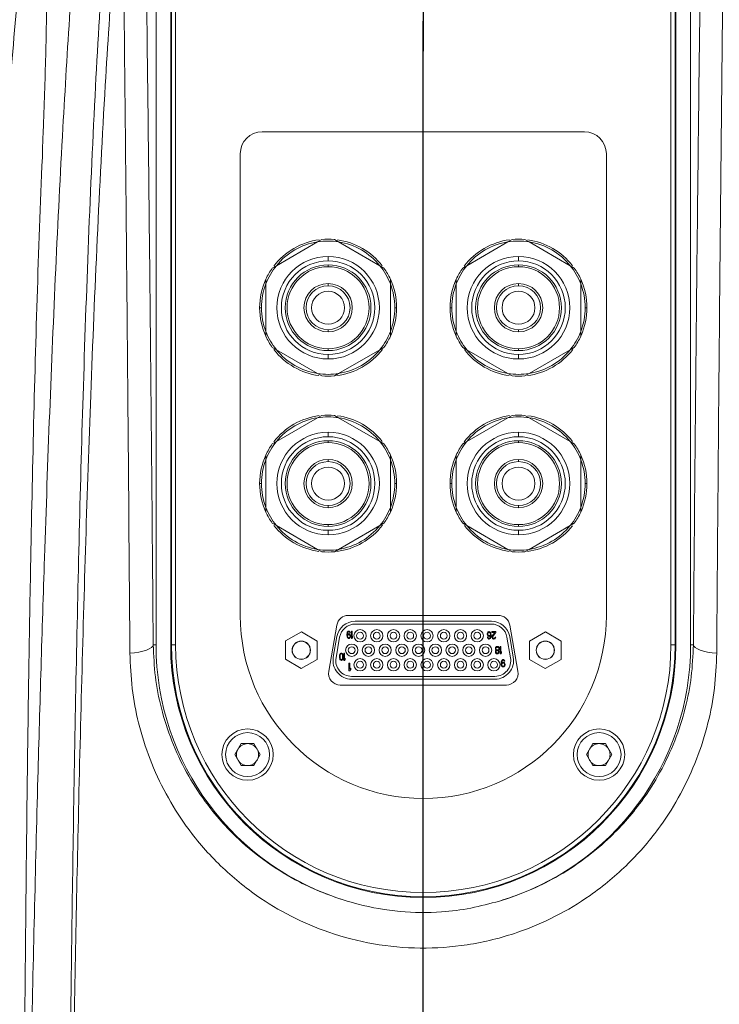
# Model space of a CAD drawing. Header units: millimetres. Extents: x 0 to 479, y 0 to 297.
# Tile 13 of 18: x 180 to 190, y 259 to 272. Entities that reach past the tile are written whole.
import ezdxf

# ---------------------------------------------------------------- set-up
doc = ezdxf.new("R2010")
doc.units = ezdxf.units.MM
doc.linetypes.add('CENTERX2', pattern=[20.32, 12.7, -2.54, 2.54, -2.54])
doc.layers.add('10', color=7, linetype='Continuous')
doc.styles.add('SLDTEXTSTYLE0', font='TXT', dxfattribs={"width": 0.7})
doc.dimstyles.new('SLDDIMSTYLE0', dxfattribs={"dimtxt": 3.5, "dimasz": 2.5, "dimexe": 0, "dimexo": 0.0625, "dimgap": 0.875, "dimtad": 0, "dimtih": 1, "dimtoh": 1, "dimdec": 4, "dimlfac": 10, "dimzin": 12, "dimdsep": 46, "dimtxsty": 'SLDTEXTSTYLE0', "dimsah": 1, "dimcen": 0.09, "dimazin": 3, "dimtfac": 1, "dimtofl": 0, "dimtmove": 0, "dimatfit": 3, "dimfxl": 0, "dimfrac": 2, "dimtolj": 1, "dimtzin": 12, "dimarcsym": 0})

# ---------------------------------------------------------------- blocks, each defined once
blk = doc.blocks.new('*D2')
at = {"layer": '10', "color": 7}
for start, end in [(15.8513, 90), (315, 2.889)]:
    blk.add_arc((185.854, 192.909), 19.795, start, end, dxfattribs=at)
for points in [[(185.854, 212.704), (188.33, 212.248), (188.368, 212.846)], [(199.851, 178.913), (201.729, 180.589), (201.279, 180.986)]]:
    blk.add_solid(points, dxfattribs=at)
at = {"layer": '10', "color": 7, "insert": (199.683, 198.419, 0.01), "char_height": 3.5, "attachment_point": 1, "style": 'SLDTEXTSTYLE0'}
blk.add_mtext('135°', dxfattribs=at)
blk = doc.blocks.new('*D3')
at = {"layer": '10', "color": 7}
for start, end in [(90, 154.9156), (168.4206, 225)]:
    blk.add_arc((185.854, 192.909), 19.751, start, end, dxfattribs=at)
for points in [[(185.854, 212.661), (183.34, 212.803), (183.378, 212.204)], [(171.888, 178.943), (170.46, 181.017), (170.01, 180.62)]]:
    blk.add_solid(points, dxfattribs=at)
at = {"layer": '10', "color": 7, "insert": (161.386, 201.386, 0.01), "char_height": 3.5, "attachment_point": 1, "style": 'SLDTEXTSTYLE0'}
blk.add_mtext('135°', dxfattribs=at)
blk = doc.blocks.new('*D4')
at = {"layer": '10', "color": 7}
for start, end in [(12.8172, 90), (315, 1.5297)]:
    blk.add_arc((185.854, 230.409), 22.593, start, end, dxfattribs=at)
for points in [[(185.854, 253.003), (188.334, 252.566), (188.367, 253.165)], [(201.83, 214.433), (203.721, 216.096), (203.274, 216.496)]]:
    blk.add_solid(points, dxfattribs=at)
at = {"layer": '10', "color": 7, "insert": (202.568, 235.524, 0.01), "char_height": 3.5, "attachment_point": 1, "style": 'SLDTEXTSTYLE0'}
blk.add_mtext('135°', dxfattribs=at)
blk = doc.blocks.new('*D5')
at = {"layer": '10', "color": 7}
for start, end in [(90, 153.2674), (167.195, 225)]:
    blk.add_arc((185.854, 230.409), 19.322, start, end, dxfattribs=at)
for points in [[(185.854, 249.731), (183.34, 249.87), (183.379, 249.271)], [(172.192, 216.747), (170.767, 218.823), (170.316, 218.427)]]:
    blk.add_solid(points, dxfattribs=at)
at = {"layer": '10', "color": 7, "insert": (161.949, 239.203, 0.01), "char_height": 3.5, "attachment_point": 1, "style": 'SLDTEXTSTYLE0'}
blk.add_mtext('135°', dxfattribs=at)
blk = doc.blocks.new('SW_CENTERMARKSYMBOL_0')
at = {"layer": '10', "color": 0}
blk.add_line((0, 0.5), (0, 79.013), dxfattribs=at)
blk = doc.blocks.new('SW_CENTERMARKSYMBOL_1')
at = {"layer": '10', "color": 0}
for p, q in [((0, 0.5), (0, 3.9)), ((0, 0), (0, 0.25)), ((-0.5, 0), (-3.9, 0)), ((0, 0), (-0.25, 0)), ((0, 0), (0, -0.25)), ((0, 0), (0.25, 0)), ((0.5, 0), (3.9, 0)), ((0, -0.5), (0, -3.9))]:
    blk.add_line(p, q, dxfattribs=at)

msp = doc.modelspace()

# ---------------------------------------------------------------- linework, layer by layer
at = {"color": 7, "linetype": 'Continuous', "lineweight": 0}
for p, q in [((182.204043, 263.409352), (182.204043, 275.409352)), ((182.404043, 275.409352), (182.404043, 263.409352)), ((182.414517, 275.409352), (182.414517, 263.409352)), ((182.472166, 275.409352), (182.472166, 263.409352)), ((189.23592, 263.409352), (189.23592, 275.409352)), ((189.293569, 275.409352), (189.293569, 263.409352)), ((189.304043, 263.409352), (189.304043, 275.409352)), ((189.504043, 275.409352), (189.504043, 263.409352)), ((188.054043, 270.409352), (183.654043, 270.409352)), ((183.354043, 270.109352), (183.354043, 263.809352)), ((188.354043, 263.809352), (188.354043, 270.109352)), ((184.410468, 268.907954), (184.466376, 268.940233)), ((184.64171, 268.940233), (184.697618, 268.907954)), ((187.010468, 268.907954), (187.066376, 268.940233)), ((187.24171, 268.940233), (187.297618, 268.907954)), ((183.847618, 268.582993), (184.410468, 268.907954)), ((184.697618, 268.907954), (185.260468, 268.582993)), ((186.447618, 268.582993), (187.010468, 268.907954)), ((187.297618, 268.907954), (187.860468, 268.582993)), ((184.554043, 268.648002), (184.554043, 268.709352)), ((187.154043, 268.648002), (187.154043, 268.709352)), ((183.79171, 268.550714), (183.847618, 268.582993)), ((184.554043, 268.569352), (184.554043, 268.594352)), ((185.260468, 268.582993), (185.316376, 268.550714)), ((186.39171, 268.550714), (186.447618, 268.582993)), ((187.154043, 268.569352), (187.154043, 268.594352)), ((187.860468, 268.582993), (187.916376, 268.550714)), ((183.704043, 268.334314), (183.704043, 268.398871)), ((185.404043, 268.398871), (185.404043, 268.334314)), ((186.304043, 268.334314), (186.304043, 268.398871)), ((188.004043, 268.398871), (188.004043, 268.334314)), ((183.704043, 267.68439), (183.704043, 268.334314)), ((185.404043, 268.334314), (185.404043, 267.68439)), ((186.304043, 267.68439), (186.304043, 268.334314)), ((188.004043, 268.334314), (188.004043, 267.68439)), ((183.644043, 268.009352), (183.619043, 268.009352)), ((185.464043, 268.009352), (185.489043, 268.009352)), ((186.244043, 268.009352), (186.219043, 268.009352)), ((188.064043, 268.009352), (188.089043, 268.009352)), ((183.704043, 267.619833), (183.704043, 267.68439)), ((185.404043, 267.68439), (185.404043, 267.619833)), ((186.304043, 267.619833), (186.304043, 267.68439)), ((188.004043, 267.68439), (188.004043, 267.619833)), ((183.847618, 267.435711), (183.79171, 267.46799)), ((185.316376, 267.46799), (185.260468, 267.435711)), ((186.447618, 267.435711), (186.39171, 267.46799)), ((187.916376, 267.46799), (187.860468, 267.435711)), ((184.410468, 267.11075), (183.847618, 267.435711)), ((184.554043, 267.449352), (184.554043, 267.424352)), ((184.554043, 267.370702), (184.554043, 267.309352)), ((185.260468, 267.435711), (184.697618, 267.11075)), ((187.010468, 267.11075), (186.447618, 267.435711)), ((187.154043, 267.449352), (187.154043, 267.424352)), ((187.154043, 267.370702), (187.154043, 267.309352)), ((187.860468, 267.435711), (187.297618, 267.11075)), ((184.466376, 267.078471), (184.410468, 267.11075)), ((184.697618, 267.11075), (184.64171, 267.078471)), ((187.066376, 267.078471), (187.010468, 267.11075)), ((187.297618, 267.11075), (187.24171, 267.078471)), ((184.410468, 266.507954), (184.466376, 266.540233)), ((184.64171, 266.540233), (184.697618, 266.507954)), ((187.010468, 266.507954), (187.066376, 266.540233)), ((187.24171, 266.540233), (187.297618, 266.507954)), ((183.847618, 266.182993), (184.410468, 266.507954)), ((184.697618, 266.507954), (185.260468, 266.182993)), ((186.447618, 266.182993), (187.010468, 266.507954)), ((187.297618, 266.507954), (187.860468, 266.182993)), ((184.554043, 266.248002), (184.554043, 266.309352)), ((187.154043, 266.248002), (187.154043, 266.309352)), ((183.79171, 266.150714), (183.847618, 266.182993)), ((184.554043, 266.169352), (184.554043, 266.194352)), ((185.260468, 266.182993), (185.316376, 266.150714)), ((186.39171, 266.150714), (186.447618, 266.182993)), ((187.154043, 266.169352), (187.154043, 266.194352)), ((187.860468, 266.182993), (187.916376, 266.150714)), ((183.704043, 265.934314), (183.704043, 265.998871)), ((185.404043, 265.998871), (185.404043, 265.934314)), ((186.304043, 265.934314), (186.304043, 265.998871)), ((188.004043, 265.998871), (188.004043, 265.934314)), ((183.704043, 265.28439), (183.704043, 265.934314)), ((185.404043, 265.934314), (185.404043, 265.28439)), ((186.304043, 265.28439), (186.304043, 265.934314)), ((188.004043, 265.934314), (188.004043, 265.28439)), ((183.644043, 265.609352), (183.619043, 265.609352)), ((185.464043, 265.609352), (185.489043, 265.609352)), ((186.244043, 265.609352), (186.219043, 265.609352)), ((188.064043, 265.609352), (188.089043, 265.609352)), ((183.704043, 265.219833), (183.704043, 265.28439)), ((185.404043, 265.28439), (185.404043, 265.219833)), ((186.304043, 265.219833), (186.304043, 265.28439)), ((188.004043, 265.28439), (188.004043, 265.219833)), ((183.847618, 265.035711), (183.79171, 265.06799)), ((184.410468, 264.71075), (183.847618, 265.035711)), ((184.554043, 265.049352), (184.554043, 265.024352)), ((185.260468, 265.035711), (184.697618, 264.71075)), ((185.316376, 265.06799), (185.260468, 265.035711)), ((186.447618, 265.035711), (186.39171, 265.06799)), ((187.010468, 264.71075), (186.447618, 265.035711)), ((187.154043, 265.049352), (187.154043, 265.024352)), ((187.860468, 265.035711), (187.297618, 264.71075)), ((187.916376, 265.06799), (187.860468, 265.035711)), ((184.554043, 264.970702), (184.554043, 264.909352)), ((187.154043, 264.970702), (187.154043, 264.909352)), ((184.466376, 264.678471), (184.410468, 264.71075)), ((184.697618, 264.71075), (184.64171, 264.678471)), ((187.066376, 264.678471), (187.010468, 264.71075)), ((187.297618, 264.71075), (187.24171, 264.678471)), ((184.83081, 263.809352), (186.877276, 263.809352)), ((184.924347, 263.729322), (186.783259, 263.729322)), ((184.924347, 263.691222), (186.783259, 263.691222)), ((184.189761, 263.584342), (183.972164, 263.46125)), ((184.40516, 263.457444), (184.189761, 263.584342)), ((184.562154, 263.047136), (184.67324, 263.677136)), ((184.811556, 263.552738), (184.812932, 263.56787)), ((184.811556, 263.537606), (184.811556, 263.552738)), ((184.812932, 263.56787), (184.815684, 263.578678)), ((184.815684, 263.578678), (184.819811, 263.587325)), ((184.819811, 263.565708), (184.818436, 263.552738)), ((184.818436, 263.548415), (184.826691, 263.557061)), ((184.818436, 263.552738), (184.818436, 263.548415)), ((184.819811, 263.587325), (184.826691, 263.59381)), ((184.821187, 263.572193), (184.819811, 263.565708)), ((184.823939, 263.578678), (184.821187, 263.572193)), ((184.828066, 263.583002), (184.823939, 263.578678)), ((184.826691, 263.59381), (184.83357, 263.595972)), ((184.826691, 263.557061), (184.83357, 263.559223)), ((184.832194, 263.585163), (184.828066, 263.583002)), ((184.840449, 263.585163), (184.832194, 263.585163)), ((184.83357, 263.595972), (184.839073, 263.595972)), ((184.83357, 263.559223), (184.840449, 263.559223)), ((184.839073, 263.595972), (184.845952, 263.59381)), ((184.844576, 263.583002), (184.840449, 263.585163)), ((184.840449, 263.559223), (184.847328, 263.557061)), ((184.848704, 263.578678), (184.844576, 263.583002)), ((184.845952, 263.59381), (184.852831, 263.587325)), ((184.847328, 263.557061), (184.854207, 263.550576)), ((184.851456, 263.572193), (184.848704, 263.578678)), ((184.858335, 263.572193), (184.851456, 263.572193)), ((184.852831, 263.587325), (184.856959, 263.578678)), ((184.856959, 263.578678), (184.858335, 263.572193)), ((184.872093, 263.494372), (184.872093, 263.595972)), ((184.872093, 263.595972), (184.880348, 263.595972)), ((184.880348, 263.595972), (184.880348, 263.511666)), ((186.72587, 263.56025), (186.728833, 263.571058)), ((186.72587, 263.549441), (186.72587, 263.56025)), ((186.728833, 263.571058), (186.733278, 263.579705)), ((186.733278, 263.579705), (186.740686, 263.58619)), ((186.733278, 263.558088), (186.73476, 263.564573)), ((186.733278, 263.551603), (186.733278, 263.558088)), ((186.73476, 263.564573), (186.737723, 263.571058)), ((186.737723, 263.571058), (186.742168, 263.575382)), ((186.740686, 263.58619), (186.748095, 263.588352)), ((186.742168, 263.575382), (186.746613, 263.577543)), ((186.746613, 263.577543), (186.756985, 263.577543)), ((186.748095, 263.588352), (186.755503, 263.588352)), ((186.755503, 263.588352), (186.762911, 263.58619)), ((186.756985, 263.577543), (186.76143, 263.575382)), ((186.76143, 263.575382), (186.765875, 263.571058)), ((186.762911, 263.58619), (186.77032, 263.579705)), ((186.765875, 263.571058), (186.768838, 263.564573)), ((186.768838, 263.564573), (186.77032, 263.558088)), ((186.77032, 263.579705), (186.774765, 263.571058)), ((186.77032, 263.558088), (186.77032, 263.551603)), ((186.774765, 263.571058), (186.777728, 263.56025)), ((186.777728, 263.56025), (186.77921, 263.545118)), ((186.791063, 263.577543), (186.791063, 263.588352)), ((186.791063, 263.588352), (186.844403, 263.588352)), ((186.83255, 263.577543), (186.791063, 263.577543)), ((186.795508, 263.529986), (186.83255, 263.577543)), ((186.844403, 263.577543), (186.802916, 263.523501)), ((186.844403, 263.588352), (186.844403, 263.577543)), ((187.034846, 263.677136), (187.145932, 263.047136)), ((187.520447, 263.584352), (187.303739, 263.459702)), ((187.736751, 263.459002), (187.520447, 263.584352)), ((183.972164, 263.46125), (183.969966, 263.21126)), ((184.402962, 263.207454), (184.40516, 263.457444)), ((184.624492, 263.237489), (184.674205, 263.519429)), ((184.662013, 263.230873), (184.711727, 263.512813)), ((184.812932, 263.522474), (184.811556, 263.537606)), ((184.815684, 263.511666), (184.812932, 263.522474)), ((184.819811, 263.503019), (184.815684, 263.511666)), ((184.819811, 263.528959), (184.821187, 263.535444)), ((184.819811, 263.524636), (184.819811, 263.528959)), ((184.821187, 263.518151), (184.819811, 263.524636)), ((184.826691, 263.496534), (184.819811, 263.503019)), ((184.821187, 263.535444), (184.823939, 263.541929)), ((184.823939, 263.511666), (184.821187, 263.518151)), ((184.823939, 263.541929), (184.828066, 263.546253)), ((184.828066, 263.507342), (184.823939, 263.511666)), ((184.83357, 263.494372), (184.826691, 263.496534)), ((184.828066, 263.546253), (184.832194, 263.548415)), ((184.832194, 263.50518), (184.828066, 263.507342)), ((184.832194, 263.548415), (184.841825, 263.548415)), ((184.841825, 263.50518), (184.832194, 263.50518)), ((184.840449, 263.494372), (184.83357, 263.494372)), ((184.847328, 263.496534), (184.840449, 263.494372)), ((184.841825, 263.548415), (184.845952, 263.546253)), ((184.845952, 263.507342), (184.841825, 263.50518)), ((184.845952, 263.546253), (184.85008, 263.541929)), ((184.85008, 263.511666), (184.845952, 263.507342)), ((184.854207, 263.503019), (184.847328, 263.496534)), ((184.85008, 263.541929), (184.852831, 263.535444)), ((184.852831, 263.518151), (184.85008, 263.511666)), ((184.852831, 263.535444), (184.854207, 263.528959)), ((184.854207, 263.524636), (184.852831, 263.518151)), ((184.854207, 263.550576), (184.858335, 263.541929)), ((184.854207, 263.528959), (184.854207, 263.524636)), ((184.858335, 263.511666), (184.854207, 263.503019)), ((184.858335, 263.541929), (184.861086, 263.531121)), ((184.861086, 263.522474), (184.858335, 263.511666)), ((184.861086, 263.531121), (184.861086, 263.522474)), ((184.880348, 263.494372), (184.872093, 263.494372)), ((184.880348, 263.511666), (184.888603, 263.526798)), ((184.888603, 263.509504), (184.880348, 263.494372)), ((184.888603, 263.526798), (184.888603, 263.509504)), ((186.728833, 263.538633), (186.72587, 263.549441)), ((186.733278, 263.532148), (186.728833, 263.538633)), ((186.730315, 263.504046), (186.728833, 263.510531)), ((186.728833, 263.510531), (186.736241, 263.510531)), ((186.73476, 263.495399), (186.730315, 263.504046)), ((186.73476, 263.545118), (186.733278, 263.551603)), ((186.740686, 263.525663), (186.733278, 263.532148)), ((186.737723, 263.540795), (186.73476, 263.545118)), ((186.742168, 263.488914), (186.73476, 263.495399)), ((186.736241, 263.510531), (186.739205, 263.504046)), ((186.742168, 263.536471), (186.737723, 263.540795)), ((186.739205, 263.504046), (186.74365, 263.499722)), ((186.748095, 263.523501), (186.740686, 263.525663)), ((186.746613, 263.534309), (186.742168, 263.536471)), ((186.749576, 263.486752), (186.742168, 263.488914)), ((186.74365, 263.499722), (186.748095, 263.49756)), ((186.756985, 263.534309), (186.746613, 263.534309)), ((186.755503, 263.523501), (186.748095, 263.523501)), ((186.748095, 263.49756), (186.756985, 263.49756)), ((186.755503, 263.486752), (186.749576, 263.486752)), ((186.762911, 263.525663), (186.755503, 263.523501)), ((186.762911, 263.488914), (186.755503, 263.486752)), ((186.76143, 263.536471), (186.756985, 263.534309)), ((186.756985, 263.49756), (186.76143, 263.499722)), ((186.765875, 263.540795), (186.76143, 263.536471)), ((186.76143, 263.499722), (186.765875, 263.504046)), ((186.771801, 263.534309), (186.762911, 263.525663)), ((186.77032, 263.495399), (186.762911, 263.488914)), ((186.768838, 263.545118), (186.765875, 263.540795)), ((186.765875, 263.504046), (186.768838, 263.510531)), ((186.77032, 263.551603), (186.768838, 263.545118)), ((186.768838, 263.510531), (186.77032, 263.517016)), ((186.77032, 263.517016), (186.771801, 263.529986)), ((186.774765, 263.504046), (186.77032, 263.495399)), ((186.771801, 263.529986), (186.771801, 263.534309)), ((186.777728, 263.514854), (186.774765, 263.504046)), ((186.77921, 263.529986), (186.777728, 263.514854)), ((186.77921, 263.545118), (186.77921, 263.529986)), ((186.791063, 263.514854), (186.792545, 263.523501)), ((186.791063, 263.510531), (186.791063, 263.514854)), ((186.792545, 263.501884), (186.791063, 263.510531)), ((186.792545, 263.523501), (186.795508, 263.529986)), ((186.798471, 263.493237), (186.792545, 263.501884)), ((186.804398, 263.488914), (186.798471, 263.493237)), ((186.802916, 263.523501), (186.799953, 263.514854)), ((186.799953, 263.514854), (186.799953, 263.510531)), ((186.799953, 263.510531), (186.802916, 263.504046)), ((186.802916, 263.504046), (186.807361, 263.499722)), ((186.813288, 263.486752), (186.804398, 263.488914)), ((186.807361, 263.499722), (186.81477, 263.49756)), ((186.819215, 263.486752), (186.813288, 263.486752)), ((186.81477, 263.49756), (186.820696, 263.49756)), ((186.829586, 263.488914), (186.819215, 263.486752)), ((186.820696, 263.49756), (186.828105, 263.499722)), ((186.828105, 263.499722), (186.83255, 263.504046)), ((186.835513, 263.493237), (186.829586, 263.488914)), ((186.83255, 263.504046), (186.835513, 263.510531)), ((186.835513, 263.510531), (186.842921, 263.510531)), ((186.84144, 263.501884), (186.835513, 263.493237)), ((186.842921, 263.510531), (186.84144, 263.501884)), ((186.995879, 263.512813), (187.045593, 263.230873)), ((187.033401, 263.519429), (187.083114, 263.237489)), ((187.303739, 263.459702), (187.303335, 263.209702)), ((187.736347, 263.209002), (187.736751, 263.459002)), ((182.165715, 263.409352), (182.204043, 263.409352)), ((182.414517, 263.409352), (182.404043, 263.409352)), ((182.472166, 263.409352), (182.414517, 263.409352)), ((184.71546, 263.28112), (184.719587, 263.287605)), ((184.719587, 263.287605), (184.726466, 263.29409)), ((184.726466, 263.29409), (184.734721, 263.296252)), ((184.727842, 263.283282), (184.734721, 263.285443)), ((184.734721, 263.296252), (184.742976, 263.29409)), ((184.734721, 263.285443), (184.741601, 263.283282)), ((184.742976, 263.29409), (184.749856, 263.287605)), ((184.749856, 263.287605), (184.753983, 263.28112)), ((184.770493, 263.194652), (184.770493, 263.296252)), ((184.770493, 263.296252), (184.778748, 263.296252)), ((184.778748, 263.296252), (184.778748, 263.211946)), ((186.83763, 263.359212), (186.840593, 263.37002)), ((186.83763, 263.352726), (186.83763, 263.359212)), ((186.840593, 263.341918), (186.83763, 263.352726)), ((186.839111, 263.315978), (186.842075, 263.324624)), ((186.839111, 263.309492), (186.839111, 263.315978)), ((186.842075, 263.298684), (186.839111, 263.309492)), ((186.840593, 263.37002), (186.845038, 263.376505)), ((186.84652, 263.335433), (186.840593, 263.341918)), ((186.842075, 263.324624), (186.84652, 263.331109)), ((186.84652, 263.292199), (186.842075, 263.298684)), ((186.845038, 263.376505), (186.852446, 263.38299)), ((186.845038, 263.359212), (186.849483, 263.367858)), ((186.845038, 263.352726), (186.845038, 263.359212)), ((186.849483, 263.34408), (186.845038, 263.352726)), ((186.849483, 263.333271), (186.84652, 263.335433)), ((186.84652, 263.331109), (186.849483, 263.333271)), ((186.84652, 263.313816), (186.849483, 263.320301)), ((186.84652, 263.309492), (186.84652, 263.313816)), ((186.849483, 263.303007), (186.84652, 263.309492)), ((186.853928, 263.285714), (186.84652, 263.292199)), ((186.849483, 263.367858), (186.85541, 263.372182)), ((186.85541, 263.339756), (186.849483, 263.34408)), ((186.849483, 263.320301), (186.85541, 263.326786)), ((186.85541, 263.296522), (186.849483, 263.303007)), ((186.852446, 263.38299), (186.859855, 263.385152)), ((186.861336, 263.283552), (186.853928, 263.285714)), ((186.85541, 263.372182), (186.861336, 263.374343)), ((186.861336, 263.337595), (186.85541, 263.339756)), ((186.85541, 263.326786), (186.861336, 263.328948)), ((186.861336, 263.29436), (186.85541, 263.296522)), ((186.859855, 263.385152), (186.868745, 263.385152)), ((186.861336, 263.374343), (186.867263, 263.374343)), ((186.867263, 263.337595), (186.861336, 263.337595)), ((186.861336, 263.328948), (186.867263, 263.328948)), ((186.867263, 263.29436), (186.861336, 263.29436)), ((186.867263, 263.374343), (186.87319, 263.372182)), ((186.87319, 263.339756), (186.867263, 263.337595)), ((186.867263, 263.328948), (186.87319, 263.326786)), ((186.87319, 263.296522), (186.867263, 263.29436)), ((186.874671, 263.285714), (186.867263, 263.283552)), ((186.868745, 263.385152), (186.876153, 263.38299)), ((186.87319, 263.372182), (186.879116, 263.367858)), ((186.879116, 263.34408), (186.87319, 263.339756)), ((186.87319, 263.326786), (186.879116, 263.320301)), ((186.879116, 263.303007), (186.87319, 263.296522)), ((186.88208, 263.292199), (186.874671, 263.285714)), ((186.876153, 263.38299), (186.883561, 263.376505)), ((186.879116, 263.367858), (186.883561, 263.359212)), ((186.883561, 263.352726), (186.879116, 263.34408)), ((186.88208, 263.335433), (186.879116, 263.333271)), ((186.879116, 263.333271), (186.88208, 263.331109)), ((186.879116, 263.320301), (186.88208, 263.313816)), ((186.88208, 263.309492), (186.879116, 263.303007)), ((186.888006, 263.341918), (186.88208, 263.335433)), ((186.88208, 263.331109), (186.886525, 263.324624)), ((186.88208, 263.313816), (186.88208, 263.309492)), ((186.886525, 263.298684), (186.88208, 263.292199)), ((186.883561, 263.376505), (186.888006, 263.37002)), ((186.883561, 263.359212), (186.883561, 263.352726)), ((186.886525, 263.324624), (186.889488, 263.315978)), ((186.889488, 263.309492), (186.886525, 263.298684)), ((186.888006, 263.37002), (186.89097, 263.359212)), ((186.89097, 263.352726), (186.888006, 263.341918)), ((186.889488, 263.315978), (186.889488, 263.309492)), ((186.89097, 263.359212), (186.89097, 263.352726)), ((186.902823, 263.283552), (186.902823, 263.385152)), ((186.902823, 263.385152), (186.911713, 263.385152)), ((186.911713, 263.385152), (186.911713, 263.300846)), ((186.911713, 263.300846), (186.920603, 263.315978)), ((186.920603, 263.298684), (186.911713, 263.283552)), ((186.920603, 263.315978), (186.920603, 263.298684)), ((189.23592, 263.409352), (189.293569, 263.409352)), ((189.293569, 263.409352), (189.304043, 263.409352)), ((189.542371, 263.409352), (189.504043, 263.409352)), ((183.969966, 263.21126), (184.185365, 263.084362)), ((184.185365, 263.084362), (184.402962, 263.207454)), ((184.709956, 263.25518), (184.711332, 263.265988)), ((184.709956, 263.235724), (184.709956, 263.25518)), ((184.711332, 263.224916), (184.709956, 263.235724)), ((184.711332, 263.265988), (184.712708, 263.272473)), ((184.712708, 263.218431), (184.711332, 263.224916)), ((184.712708, 263.272473), (184.71546, 263.28112)), ((184.71546, 263.209784), (184.712708, 263.218431)), ((184.719587, 263.203299), (184.71546, 263.209784)), ((184.716836, 263.253018), (184.718211, 263.265988)), ((184.716836, 263.237886), (184.716836, 263.253018)), ((184.718211, 263.224916), (184.716836, 263.237886)), ((184.718211, 263.265988), (184.723715, 263.278958)), ((184.723715, 263.211946), (184.718211, 263.224916)), ((184.726466, 263.196814), (184.719587, 263.203299)), ((184.723715, 263.278958), (184.727842, 263.283282)), ((184.727842, 263.207622), (184.723715, 263.211946)), ((184.734721, 263.194652), (184.726466, 263.196814)), ((184.734721, 263.20546), (184.727842, 263.207622)), ((184.741601, 263.207622), (184.734721, 263.20546)), ((184.742976, 263.196814), (184.734721, 263.194652)), ((184.741601, 263.283282), (184.745728, 263.278958)), ((184.745728, 263.211946), (184.741601, 263.207622)), ((184.749856, 263.203299), (184.742976, 263.196814)), ((184.745728, 263.278958), (184.751231, 263.265988)), ((184.751231, 263.224916), (184.745728, 263.211946)), ((184.753983, 263.209784), (184.749856, 263.203299)), ((184.751231, 263.265988), (184.752607, 263.253018)), ((184.752607, 263.237886), (184.751231, 263.224916)), ((184.752607, 263.253018), (184.752607, 263.237886)), ((184.753983, 263.28112), (184.756735, 263.272473)), ((184.756735, 263.218431), (184.753983, 263.209784)), ((184.756735, 263.272473), (184.758111, 263.265988)), ((184.758111, 263.224916), (184.756735, 263.218431)), ((184.758111, 263.265988), (184.759486, 263.25518)), ((184.759486, 263.235724), (184.758111, 263.224916)), ((184.759486, 263.25518), (184.759486, 263.235724)), ((184.778748, 263.194652), (184.770493, 263.194652)), ((184.778748, 263.211946), (184.787003, 263.227078)), ((184.787003, 263.209784), (184.778748, 263.194652)), ((184.787003, 263.227078), (184.787003, 263.209784)), ((184.837803, 263.054952), (184.837803, 263.156552)), ((184.837803, 263.156552), (184.850503, 263.156552)), ((184.850503, 263.156552), (184.850503, 263.072246)), ((186.867263, 263.283552), (186.861336, 263.283552)), ((186.911713, 263.283552), (186.902823, 263.283552)), ((186.918063, 263.164118), (186.919545, 263.17925)), ((186.918063, 263.148986), (186.918063, 263.164118)), ((186.919545, 263.17925), (186.922508, 263.190058)), ((186.922508, 263.190058), (186.926953, 263.198705)), ((186.926953, 263.177088), (186.925471, 263.164118)), ((186.925471, 263.159795), (186.934361, 263.168441)), ((186.925471, 263.164118), (186.925471, 263.159795)), ((186.926953, 263.198705), (186.934361, 263.20519)), ((186.928435, 263.183573), (186.926953, 263.177088)), ((186.931398, 263.190058), (186.928435, 263.183573)), ((186.928435, 263.146824), (186.931398, 263.153309)), ((186.935843, 263.194382), (186.931398, 263.190058)), ((186.931398, 263.153309), (186.935843, 263.157633)), ((186.934361, 263.20519), (186.94177, 263.207352)), ((186.934361, 263.168441), (186.94177, 263.170603)), ((186.940288, 263.196543), (186.935843, 263.194382)), ((186.935843, 263.157633), (186.940288, 263.159795)), ((186.949178, 263.196543), (186.940288, 263.196543)), ((186.940288, 263.159795), (186.95066, 263.159795)), ((186.94177, 263.207352), (186.947696, 263.207352)), ((186.94177, 263.170603), (186.949178, 263.170603)), ((186.947696, 263.207352), (186.955105, 263.20519)), ((186.953623, 263.194382), (186.949178, 263.196543)), ((186.949178, 263.170603), (186.956586, 263.168441)), ((186.95066, 263.159795), (186.955105, 263.157633)), ((186.958068, 263.190058), (186.953623, 263.194382)), ((186.955105, 263.20519), (186.962513, 263.198705)), ((186.955105, 263.157633), (186.95955, 263.153309)), ((186.956586, 263.168441), (186.963995, 263.161956)), ((186.961031, 263.183573), (186.958068, 263.190058)), ((186.95955, 263.153309), (186.962513, 263.146824)), ((186.96844, 263.183573), (186.961031, 263.183573)), ((186.962513, 263.198705), (186.966958, 263.190058)), ((186.963995, 263.161956), (186.96844, 263.153309)), ((186.966958, 263.190058), (186.96844, 263.183573)), ((186.96844, 263.153309), (186.971403, 263.142501)), ((187.303335, 263.209702), (187.519639, 263.084352)), ((187.519639, 263.084352), (187.736347, 263.209002)), ((184.850503, 263.054952), (184.837803, 263.054952)), ((184.850503, 263.072246), (184.863203, 263.087378)), ((184.863203, 263.070084), (184.850503, 263.054952)), ((184.863203, 263.087378), (184.863203, 263.070084)), ((186.919545, 263.133854), (186.918063, 263.148986)), ((186.922508, 263.123046), (186.919545, 263.133854)), ((186.926953, 263.114399), (186.922508, 263.123046)), ((186.926953, 263.140339), (186.928435, 263.146824)), ((186.926953, 263.136016), (186.926953, 263.140339)), ((186.928435, 263.129531), (186.926953, 263.136016)), ((186.934361, 263.107914), (186.926953, 263.114399)), ((186.931398, 263.123046), (186.928435, 263.129531)), ((186.935843, 263.118722), (186.931398, 263.123046)), ((186.94177, 263.105752), (186.934361, 263.107914)), ((186.940288, 263.11656), (186.935843, 263.118722)), ((186.95066, 263.11656), (186.940288, 263.11656)), ((186.949178, 263.105752), (186.94177, 263.105752)), ((186.956586, 263.107914), (186.949178, 263.105752)), ((186.955105, 263.118722), (186.95066, 263.11656)), ((186.95955, 263.123046), (186.955105, 263.118722)), ((186.963995, 263.114399), (186.956586, 263.107914)), ((186.962513, 263.129531), (186.95955, 263.123046)), ((186.962513, 263.146824), (186.963995, 263.140339)), ((186.963995, 263.136016), (186.962513, 263.129531)), ((186.963995, 263.140339), (186.963995, 263.136016)), ((186.96844, 263.123046), (186.963995, 263.114399)), ((186.971403, 263.133854), (186.96844, 263.123046)), ((186.971403, 263.142501), (186.971403, 263.133854)), ((186.832973, 262.977482), (184.874633, 262.977482)), ((186.832973, 262.939382), (184.874633, 262.939382)), ((186.988362, 262.859352), (184.719724, 262.859352)), ((183.280838, 261.909352), (183.36744, 262.059352)), ((183.36744, 262.059352), (183.540646, 262.059352)), ((183.540646, 262.059352), (183.627248, 261.909352)), ((188.080838, 261.909352), (188.16744, 262.059352)), ((188.16744, 262.059352), (188.340646, 262.059352)), ((188.340646, 262.059352), (188.427248, 261.909352)), ((183.36744, 261.759352), (183.280838, 261.909352)), ((183.627248, 261.909352), (183.540646, 261.759352)), ((188.16744, 261.759352), (188.080838, 261.909352)), ((188.427248, 261.909352), (188.340646, 261.759352)), ((183.540646, 261.759352), (183.36744, 261.759352)), ((188.340646, 261.759352), (188.16744, 261.759352))]:
    msp.add_line(p, q, dxfattribs=at)
at = {"color": 7, "linetype": 'Continuous', "lineweight": 0, "flags": 128}
for points in [[(182.165715, 263.409352), (182.158442, 263.389652), (182.140164, 263.370504), (182.111395, 263.352445), (182.072939, 263.335981), (182.025876, 263.321574), (181.971525, 263.309628), (181.911408, 263.300476), (181.847212, 263.294376)], [(189.542371, 263.409352), (189.549644, 263.389652), (189.567922, 263.370504), (189.596692, 263.352445), (189.635147, 263.335981), (189.68221, 263.321574), (189.736561, 263.309628), (189.796678, 263.300476), (189.860874, 263.294376)]]:
    msp.add_lwpolyline(points, dxfattribs=at)
at = {"color": 7, "linetype": 'Continuous', "lineweight": 0}
for centre, radius in [((184.990203, 263.532472), 0.08382), ((184.990203, 263.532472), 0.046355), ((185.218803, 263.532472), 0.08382), ((185.218803, 263.532472), 0.046355), ((185.447403, 263.532472), 0.08382), ((185.447403, 263.532472), 0.046355), ((185.676003, 263.532472), 0.08382), ((185.676003, 263.532472), 0.046355), ((185.904603, 263.532472), 0.08382), ((185.904603, 263.532472), 0.046355), ((186.133203, 263.532472), 0.08382), ((186.133203, 263.532472), 0.046355), ((186.361803, 263.532472), 0.08382), ((186.361803, 263.532472), 0.046355), ((186.590403, 263.532472), 0.08382), ((186.590403, 263.532472), 0.046355), ((184.187563, 263.334352), 0.125), ((184.187563, 263.334352), 0.12295), ((184.875903, 263.334352), 0.08382), ((185.104503, 263.334352), 0.08382), ((185.333103, 263.334352), 0.08382), ((185.561703, 263.334352), 0.08382), ((185.790303, 263.334352), 0.08382), ((186.018903, 263.334352), 0.08382), ((186.247503, 263.334352), 0.08382), ((186.476103, 263.334352), 0.08382), ((186.704703, 263.334352), 0.08382), ((187.520043, 263.334352), 0.125), ((187.520043, 263.334352), 0.12295), ((184.875903, 263.334352), 0.046355), ((185.104503, 263.334352), 0.046355), ((185.333103, 263.334352), 0.046355), ((185.561703, 263.334352), 0.046355), ((185.790303, 263.334352), 0.046355), ((186.018903, 263.334352), 0.046355), ((186.247503, 263.334352), 0.046355), ((186.476103, 263.334352), 0.046355), ((186.704703, 263.334352), 0.046355), ((184.990203, 263.136232), 0.08382), ((184.990203, 263.136232), 0.046355), ((185.218803, 263.136232), 0.08382), ((185.218803, 263.136232), 0.046355), ((185.447403, 263.136232), 0.08382), ((185.447403, 263.136232), 0.046355), ((185.676003, 263.136232), 0.08382), ((185.676003, 263.136232), 0.046355), ((185.904603, 263.136232), 0.08382), ((185.904603, 263.136232), 0.046355), ((186.133203, 263.136232), 0.08382), ((186.133203, 263.136232), 0.046355), ((186.361803, 263.136232), 0.08382), ((186.361803, 263.136232), 0.046355), ((186.590403, 263.136232), 0.08382), ((186.590403, 263.136232), 0.046355), ((186.819003, 263.136232), 0.08382), ((186.819003, 263.136232), 0.046355), ((183.454043, 261.909352), 0.35), ((183.454043, 261.909352), 0.3), ((188.254043, 261.909352), 0.35), ((188.254043, 261.909352), 0.3)]:
    msp.add_circle(centre, radius, dxfattribs=at)
for centre, radius, start, end in [((183.654043, 270.109352), 0.3, 90, 180), ((188.054043, 270.109352), 0.3, 0, 90), ((184.554043, 268.009352), 0.935, 97.4236216, 142.5360053), ((184.554043, 268.009352), 0.935, 84.6199773, 95.3800227), ((184.554043, 268.009352), 0.935, 37.762688, 82.187003), ((187.154043, 268.009352), 0.935, 97.4236216, 142.5360053), ((187.154043, 268.009352), 0.935, 84.6199773, 95.3800227), ((187.154043, 268.009352), 0.935, 37.762688, 82.187003), ((184.554043, 268.009352), 0.91, 99.0777603, 140.9222397), ((184.554043, 268.009352), 0.91, 80.9222397, 99.0777603), ((184.554043, 268.009352), 0.91, 39.0777603, 80.9222397), ((187.154043, 268.009352), 0.91, 99.0777603, 140.9222397), ((187.154043, 268.009352), 0.91, 80.9222397, 99.0777603), ((187.154043, 268.009352), 0.91, 39.0777603, 80.9222397), ((184.554043, 268.009352), 0.7, 90, 270), ((184.554043, 268.009352), 0.7, 270, 90), ((187.154043, 268.009352), 0.7, 90, 270), ((187.154043, 268.009352), 0.7, 270, 90), ((184.554043, 268.009352), 0.91, 140.9222397, 159.0777603), ((184.554043, 268.009352), 0.935, 144.6199773, 155.3800227), ((184.554043, 268.009352), 0.63865, 90, 270), ((184.554043, 268.009352), 0.585, 90, 270), ((184.554043, 268.009352), 0.56, 90, 270), ((184.554043, 268.009352), 0.63865, 270, 90), ((184.554043, 268.009352), 0.585, 270, 90), ((184.554043, 268.009352), 0.56, 270, 90), ((184.554043, 268.009352), 0.91, 20.9222397, 39.0777603), ((184.554043, 268.009352), 0.935, 24.6199773, 35.3800227), ((187.154043, 268.009352), 0.91, 140.9222397, 159.0777603), ((187.154043, 268.009352), 0.935, 144.6199773, 155.3800227), ((187.154043, 268.009352), 0.63865, 90, 270), ((187.154043, 268.009352), 0.585, 90, 270), ((187.154043, 268.009352), 0.56, 90, 270), ((187.154043, 268.009352), 0.63865, 270, 90), ((187.154043, 268.009352), 0.585, 270, 90), ((187.154043, 268.009352), 0.56, 270, 90), ((187.154043, 268.009352), 0.91, 20.9222397, 39.0777603), ((187.154043, 268.009352), 0.935, 24.6199773, 35.3800227), ((184.554043, 268.009352), 0.935, 155.3800227, 180), ((184.554043, 268.009352), 0.935, 0, 24.6199773), ((187.154043, 268.009352), 0.935, 155.3800227, 180), ((187.154043, 268.009352), 0.935, 0, 24.6199773), ((184.554043, 268.009352), 0.91, 159.0777603, 180), ((184.554043, 268.009352), 0.33, 90, 270), ((184.554043, 268.009352), 0.3, 90, 270), ((184.554043, 268.009352), 0.33, 270, 90), ((184.554043, 268.009352), 0.3, 270, 90), ((184.554043, 268.009352), 0.91, 0, 20.9222397), ((187.154043, 268.009352), 0.91, 159.0777603, 180), ((187.154043, 268.009352), 0.33, 90, 270), ((187.154043, 268.009352), 0.3, 90, 270), ((187.154043, 268.009352), 0.33, 270, 90), ((187.154043, 268.009352), 0.3, 270, 90), ((187.154043, 268.009352), 0.91, 0, 20.9222397), ((184.554043, 268.009352), 0.225, 90, 270), ((184.554043, 268.009352), 0.225, 270, 90), ((187.154043, 268.009352), 0.225, 90, 270), ((187.154043, 268.009352), 0.225, 270, 90), ((184.554043, 268.009352), 0.935, 180, 204.6199773), ((184.554043, 268.009352), 0.91, 180, 200.9222397), ((184.554043, 268.009352), 0.91, 339.0777603, 0), ((184.554043, 268.009352), 0.935, 336.0365677, 0), ((187.154043, 268.009352), 0.935, 180, 204.6199773), ((187.154043, 268.009352), 0.91, 180, 200.9222397), ((187.154043, 268.009352), 0.91, 339.0777603, 0), ((187.154043, 268.009352), 0.935, 336.0365677, 0), ((184.554043, 268.009352), 0.91, 200.9222397, 219.0777603), ((184.554043, 268.009352), 0.935, 204.6199773, 215.3800227), ((184.554043, 268.009352), 0.91, 320.9222397, 339.0777603), ((184.554043, 268.009352), 0.935, 324.6199773, 335.3800227), ((187.154043, 268.009352), 0.91, 200.9222397, 219.0777603), ((187.154043, 268.009352), 0.935, 204.6199773, 215.3800227), ((187.154043, 268.009352), 0.91, 320.9222397, 339.0777603), ((187.154043, 268.009352), 0.935, 324.6199773, 335.3800227), ((184.554043, 268.009352), 0.935, 217.762688, 262.187003), ((184.554043, 268.009352), 0.91, 219.0777603, 260.9222397), ((184.554043, 268.009352), 0.935, 277.4236216, 322.5360053), ((184.554043, 268.009352), 0.91, 279.0777603, 320.9222397), ((187.154043, 268.009352), 0.935, 217.762688, 262.187003), ((187.154043, 268.009352), 0.91, 219.0777603, 260.9222397), ((187.154043, 268.009352), 0.935, 277.4236216, 322.5360053), ((187.154043, 268.009352), 0.91, 279.0777603, 320.9222397), ((184.554043, 268.009352), 0.91, 260.9222397, 279.0777603), ((184.554043, 268.009352), 0.935, 264.6199773, 275.3800227), ((187.154043, 268.009352), 0.91, 260.9222397, 279.0777603), ((187.154043, 268.009352), 0.935, 264.6199773, 275.3800227), ((184.554043, 265.609352), 0.935, 97.4236216, 142.5360053), ((184.554043, 265.609352), 0.91, 80.9222397, 99.0777603), ((184.554043, 265.609352), 0.935, 84.6199773, 95.3800227), ((184.554043, 265.609352), 0.935, 37.762688, 82.187003), ((187.154043, 265.609352), 0.935, 97.4236216, 142.5360053), ((187.154043, 265.609352), 0.91, 80.9222397, 99.0777603), ((187.154043, 265.609352), 0.935, 84.6199773, 95.3800227), ((187.154043, 265.609352), 0.935, 37.762688, 82.187003), ((184.554043, 265.609352), 0.91, 99.0777603, 140.9222397), ((184.554043, 265.609352), 0.91, 39.0777603, 80.9222397), ((187.154043, 265.609352), 0.91, 99.0777603, 140.9222397), ((187.154043, 265.609352), 0.91, 39.0777603, 80.9222397), ((184.554043, 265.609352), 0.7, 90, 270), ((184.554043, 265.609352), 0.63865, 90, 270), ((184.554043, 265.609352), 0.7, 270, 90), ((184.554043, 265.609352), 0.63865, 270, 90), ((187.154043, 265.609352), 0.7, 90, 270), ((187.154043, 265.609352), 0.63865, 90, 270), ((187.154043, 265.609352), 0.7, 270, 90), ((187.154043, 265.609352), 0.63865, 270, 90), ((184.554043, 265.609352), 0.91, 140.9222397, 159.0777603), ((184.554043, 265.609352), 0.935, 144.6199773, 155.3800227), ((184.554043, 265.609352), 0.585, 90, 270), ((184.554043, 265.609352), 0.56, 90, 270), ((184.554043, 265.609352), 0.585, 270, 90), ((184.554043, 265.609352), 0.56, 270, 90), ((184.554043, 265.609352), 0.91, 20.9222397, 39.0777603), ((184.554043, 265.609352), 0.935, 24.6199773, 35.3800227), ((187.154043, 265.609352), 0.91, 140.9222397, 159.0777603), ((187.154043, 265.609352), 0.935, 144.6199773, 155.3800227), ((187.154043, 265.609352), 0.585, 90, 270), ((187.154043, 265.609352), 0.56, 90, 270), ((187.154043, 265.609352), 0.585, 270, 90), ((187.154043, 265.609352), 0.56, 270, 90), ((187.154043, 265.609352), 0.91, 20.9222397, 39.0777603), ((187.154043, 265.609352), 0.935, 24.6199773, 35.3800227), ((184.554043, 265.609352), 0.935, 155.3800227, 180), ((184.554043, 265.609352), 0.935, 0, 24.6199773), ((187.154043, 265.609352), 0.935, 155.3800227, 180), ((187.154043, 265.609352), 0.935, 0, 24.6199773), ((184.554043, 265.609352), 0.91, 159.0777603, 180), ((184.554043, 265.609352), 0.33, 90, 270), ((184.554043, 265.609352), 0.3, 90, 270), ((184.554043, 265.609352), 0.33, 270, 90), ((184.554043, 265.609352), 0.3, 270, 90), ((184.554043, 265.609352), 0.91, 0, 20.9222397), ((187.154043, 265.609352), 0.91, 159.0777603, 180), ((187.154043, 265.609352), 0.33, 90, 270), ((187.154043, 265.609352), 0.3, 90, 270), ((187.154043, 265.609352), 0.33, 270, 90), ((187.154043, 265.609352), 0.3, 270, 90), ((187.154043, 265.609352), 0.91, 0, 20.9222397), ((184.554043, 265.609352), 0.225, 90, 270), ((184.554043, 265.609352), 0.225, 270, 90), ((187.154043, 265.609352), 0.225, 90, 270), ((187.154043, 265.609352), 0.225, 270, 90), ((184.554043, 265.609352), 0.935, 180, 204.6199773), ((184.554043, 265.609352), 0.91, 180, 200.9222397), ((184.554043, 265.609352), 0.91, 339.0777603, 0), ((184.554043, 265.609352), 0.935, 336.0365677, 0), ((187.154043, 265.609352), 0.935, 180, 204.6199773), ((187.154043, 265.609352), 0.91, 180, 200.9222397), ((187.154043, 265.609352), 0.91, 339.0777603, 0), ((187.154043, 265.609352), 0.935, 336.0365677, 0), ((184.554043, 265.609352), 0.91, 200.9222397, 219.0777603), ((184.554043, 265.609352), 0.935, 204.6199773, 215.3800227), ((184.554043, 265.609352), 0.91, 320.9222397, 339.0777603), ((184.554043, 265.609352), 0.935, 324.6199773, 335.3800227), ((187.154043, 265.609352), 0.91, 200.9222397, 219.0777603), ((187.154043, 265.609352), 0.935, 204.6199773, 215.3800227), ((187.154043, 265.609352), 0.91, 320.9222397, 339.0777603), ((187.154043, 265.609352), 0.935, 324.6199773, 335.3800227), ((184.554043, 265.609352), 0.935, 217.762688, 262.187003), ((184.554043, 265.609352), 0.91, 219.0777603, 260.9222397), ((184.554043, 265.609352), 0.935, 277.4236216, 322.5360053), ((184.554043, 265.609352), 0.91, 279.0777603, 320.9222397), ((187.154043, 265.609352), 0.935, 217.762688, 262.187003), ((187.154043, 265.609352), 0.91, 219.0777603, 260.9222397), ((187.154043, 265.609352), 0.935, 277.4236216, 321.9456756), ((187.154043, 265.609352), 0.91, 279.0777603, 320.9222397), ((184.554043, 265.609352), 0.91, 260.9222397, 279.0777603), ((184.554043, 265.609352), 0.935, 264.6199773, 275.3800227), ((187.154043, 265.609352), 0.91, 260.9222397, 279.0777603), ((187.154043, 265.609352), 0.935, 264.6199773, 275.3800227), ((185.854043, 263.809352), 2.5, 180, 0), ((184.83081, 263.649352), 0.16, 90, 170), ((184.924347, 263.475322), 0.254, 90, 170), ((184.924347, 263.475322), 0.2159, 90, 170), ((186.783259, 263.475322), 0.254, 10, 90), ((186.783259, 263.475322), 0.2159, 10, 90), ((186.877276, 263.649352), 0.16, 10, 90), ((185.854043, 263.409352), 3.65, 180, 253.4575224), ((185.854043, 263.409352), 3.45, 180, 0), ((185.854043, 263.409352), 3.439526, 180, 0), ((185.854043, 263.409352), 3.381877, 180, 0), ((185.854043, 263.409352), 3.65, 286.5424776, 0), ((184.874633, 263.193382), 0.254, 170, 270), ((184.874633, 263.193382), 0.2159, 170, 270), ((186.832973, 263.193382), 0.254, 270, 10), ((186.832973, 263.193382), 0.2159, 270, 10), ((184.719724, 263.019352), 0.16, 170, 270), ((186.988362, 263.019352), 0.16, 270, 10), ((183.454043, 261.909352), 0.15, 150, 210), ((183.454043, 261.909352), 0.15, 90, 150), ((183.454043, 261.909352), 0.15, 30, 90), ((183.454043, 261.909352), 0.15, 330, 30), ((188.254043, 261.909352), 0.15, 150, 210), ((188.254043, 261.909352), 0.15, 90, 150), ((188.254043, 261.909352), 0.15, 30, 90), ((188.254043, 261.909352), 0.15, 330, 30), ((183.454043, 261.909352), 0.15, 210, 270), ((183.454043, 261.909352), 0.15, 270, 330), ((188.254043, 261.909352), 0.15, 210, 270), ((188.254043, 261.909352), 0.15, 270, 330)]:
    msp.add_arc(centre, radius, start, end, dxfattribs=at)
for points, knots in [([(180.825735, 224.209915), (180.815996, 224.286292), (180.796517, 224.439036), (180.748812, 224.745778), (180.688548, 225.117332), (180.615747, 225.564193), (180.532602, 226.088505), (180.441311, 226.691421), (180.344609, 227.37043), (180.245541, 228.119983), (180.147343, 228.932333), (180.052996, 229.798618), (179.965225, 230.710017), (179.87679, 231.7636), (179.793, 232.965095), (179.718857, 234.314504), (179.657329, 235.783904), (179.610255, 237.370272), (179.57788, 239.068586), (179.559429, 240.778525), (179.551875, 242.494951), (179.552841, 244.357386), (179.562441, 246.36327), (179.580024, 248.508494), (179.602938, 250.647047), (179.632979, 253.013117), (179.671123, 255.600378), (179.719625, 258.399165), (179.777819, 261.170312), (179.850809, 263.909218), (179.947008, 266.61054), (180.061293, 268.913447), (180.190015, 270.830578), (180.320048, 272.377118), (180.479486, 273.897084), (180.671555, 275.383072), (180.867942, 276.642653), (181.05063, 277.678927), (181.207518, 278.50481), (181.361942, 279.27787), (181.489086, 279.898474), (181.58662, 280.373167), (181.658186, 280.724088), (181.715307, 281.011554), (181.755152, 281.229407), (181.777561, 281.382533), (181.775249, 281.429907), (181.774092, 281.453596)], [0, 0, 0, 0, 0.0156256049, 0.0312494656, 0.0468745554, 0.0624977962, 0.0781192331, 0.0937425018, 0.1093640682, 0.1249875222, 0.1406104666, 0.1562339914, 0.1718580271, 0.187483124, 0.2083136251, 0.2291457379, 0.2499797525, 0.2749790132, 0.2999796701, 0.3249809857, 0.3499826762, 0.3749848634, 0.4062366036, 0.4374908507, 0.4687427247, 0.4999965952, 0.5416659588, 0.5833358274, 0.625005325, 0.6666767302, 0.7083449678, 0.7500149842, 0.7750190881, 0.8000198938, 0.8250230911, 0.8500236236, 0.8750230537, 0.8906507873, 0.9062734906, 0.9218962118, 0.9375161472, 0.9479306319, 0.9583443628, 0.9687585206, 0.9791722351, 0.9895850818, 1, 1, 1, 1]), ([(180.395912, 255.966006), (180.400086, 256.591307), (180.408464, 257.846455), (180.424766, 259.716336), (180.44406, 261.463053), (180.466612, 263.082745), (180.494924, 264.74348), (180.534571, 266.553591), (180.587407, 268.50368), (180.65673, 270.134665), (180.699784, 271.454209), (180.717567, 272.472825), (180.751284, 273.480271), (180.821244, 274.474851), (180.953519, 275.455132), (181.13435, 276.283937), (181.359295, 276.964506), (181.604863, 277.499745), (181.934106, 278.047103), (182.369703, 278.588775), (182.862695, 279.041234), (183.351463, 279.378718), (183.802808, 279.623631), (184.357754, 279.851233), (185.024805, 280.021016), (185.791667, 280.092265), (186.555637, 280.040647), (187.300962, 279.873204), (188.008591, 279.585246), (188.603519, 279.224678), (189.0819, 278.831232), (189.461926, 278.438319), (189.791021, 278.013108), (190.066668, 277.563097), (190.292551, 277.095067), (190.495727, 276.54631), (190.655384, 275.915842), (190.764839, 275.204871), (190.828348, 274.485739), (190.866463, 273.759493), (190.926096, 272.672537), (191.013675, 271.208238), (191.089294, 269.353704), (191.150007, 267.470152), (191.194316, 265.653237), (191.2283, 263.909433), (191.255867, 262.112464), (191.278973, 260.168509), (191.297973, 258.076878), (191.307441, 256.669572), (191.312175, 255.966006)], [0, 0, 0, 0, 0.033294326, 0.06683077, 0.100367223, 0.127696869, 0.155026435, 0.19145886, 0.227900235, 0.264329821, 0.284128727, 0.303989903, 0.323851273, 0.343660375, 0.363400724, 0.383118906, 0.394605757, 0.406116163, 0.417587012, 0.431288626, 0.444980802, 0.454059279, 0.463167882, 0.47224496, 0.485640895, 0.499036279, 0.512187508, 0.525339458, 0.538813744, 0.552289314, 0.562324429, 0.572399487, 0.582443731, 0.592544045, 0.602671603, 0.612781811, 0.627229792, 0.641705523, 0.656238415, 0.670794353, 0.685309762, 0.720681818, 0.75607776, 0.791480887, 0.826862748, 0.857223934, 0.887585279, 0.925053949, 0.962531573, 1, 1, 1, 1]), ([(181.273923, 275.161091), (181.273923, 275.161089), (181.226288, 274.656273), (181.138555, 273.632504), (181.026444, 272.063815), (180.924146, 270.366073), (180.831869, 268.539453), (180.749867, 266.5816), (180.685419, 264.765547), (180.63296, 263.099915), (180.586804, 261.4762), (180.542168, 259.725791), (180.500363, 257.886477), (180.476688, 256.664007), (180.465225, 256.072105)], [0, 0, 0, 0, 0.000000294, 0.086197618, 0.17243729, 0.25865727, 0.361558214, 0.464490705, 0.567398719, 0.644574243, 0.721750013, 0.816435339, 0.911120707, 1, 1, 1, 1]), ([(181.023965, 257.023301), (181.031051, 257.65068), (181.045223, 258.905438), (181.072988, 260.83228), (181.107341, 262.80471), (181.151249, 264.817814), (181.20735, 266.864119), (181.279156, 268.93883), (181.370242, 270.969267), (181.484273, 272.903294), (181.575864, 274.12559), (181.626239, 274.72879), (181.626239, 274.728792)], [0, 0, 0, 0, 0.102074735, 0.204149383, 0.315974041, 0.427823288, 0.539644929, 0.660489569, 0.78133165, 0.890671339, 0.999999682, 1, 1, 1, 1]), ([(182.045719, 274.464294), (182.053834, 273.878868), (182.070069, 272.707771), (182.092114, 270.906745), (182.112781, 269.075032), (182.131956, 267.212448), (182.149776, 265.322936), (182.160402, 264.047167), (182.165715, 263.409352)], [0, 0, 0, 0, 0.165780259, 0.331630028, 0.497440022, 0.664944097, 0.832490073, 1, 1, 1, 1]), ([(189.542371, 263.409352), (189.547631, 264.041003), (189.558151, 265.304437), (189.575776, 267.175937), (189.594853, 269.033026), (189.615548, 270.871337), (189.637783, 272.690464), (189.654174, 273.873097), (189.662367, 274.464287)], [0, 0, 0, 0, 0.165886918, 0.331808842, 0.497690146, 0.665123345, 0.832597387, 1, 1, 1, 1]), ([(181.745188, 274.279911), (181.701195, 273.747216), (181.613207, 272.6818), (181.499427, 270.903554), (181.39758, 268.952707), (181.312285, 266.874788), (181.242633, 264.825922), (181.185387, 262.810619), (181.137928, 260.83643), (181.097338, 258.908185), (181.075309, 257.652764), (181.064294, 257.025053)], [0, 0, 0, 0, 0.097827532, 0.195659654, 0.320062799, 0.444468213, 0.559586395, 0.674732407, 0.789853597, 0.894926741, 1, 1, 1, 1]), ([(181.847212, 263.294376), (181.839953, 264.240427), (181.829058, 265.660501), (181.812701, 267.524966), (181.799978, 268.90186), (181.7868, 270.254347), (181.773178, 271.597812), (181.759122, 272.943736), (181.749834, 273.834395), (181.745188, 274.279911)], [0, 0, 0, 0, 0.250322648, 0.375747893, 0.501172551, 0.62352672, 0.745951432, 0.872922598, 1, 1, 1, 1]), ([(189.962898, 274.279904), (189.956841, 273.697971), (189.944723, 272.533864), (189.92619, 270.743981), (189.908206, 268.923772), (189.891282, 267.073019), (189.8753, 265.195626), (189.865683, 263.928081), (189.860874, 263.294376)], [0, 0, 0, 0, 0.165787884, 0.331644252, 0.49746104, 0.664958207, 0.832497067, 1, 1, 1, 1]), ([(189.860874, 263.294376), (189.854173, 263.133747), (189.840769, 262.812482), (189.747719, 262.326965), (189.595721, 261.843576), (189.377503, 261.371177), (189.074564, 260.886188), (188.66713, 260.410501), (188.177354, 260.000029), (187.663251, 259.691389), (187.211226, 259.498467), (186.80377, 259.378481), (186.360776, 259.289746), (185.811739, 259.25178), (185.172909, 259.309741), (184.579864, 259.46317), (184.045191, 259.6912), (183.531213, 259.999702), (183.041476, 260.409986), (182.633966, 260.885589), (182.330948, 261.370505), (182.112647, 261.842848), (181.96052, 262.326322), (181.867348, 262.812082), (181.853924, 263.133614), (181.847212, 263.294376)], [0, 0, 0, 0, 0.038791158, 0.077583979, 0.119579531, 0.16172794, 0.203717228, 0.257834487, 0.311930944, 0.35541128, 0.398879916, 0.426397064, 0.453912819, 0.503247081, 0.552582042, 0.601120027, 0.644561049, 0.688013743, 0.742107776, 0.796222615, 0.838210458, 0.880357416, 0.922351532, 0.9611766, 1, 1, 1, 1]), ([(182.165715, 263.409352), (182.172119, 263.263398), (182.184926, 262.97148), (182.271359, 262.530847), (182.411935, 262.092518), (182.613296, 261.664466), (182.905761, 261.204596), (183.276115, 260.786841), (183.718772, 260.42669), (184.109961, 260.189767), (184.478504, 260.019314), (184.7027, 259.946723), (184.814793, 259.910429)], [0, 0, 0, 0, 0.094027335, 0.188060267, 0.29002109, 0.392353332, 0.494303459, 0.64181126, 0.748472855, 0.85510554, 0.927556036, 1, 1, 1, 1]), ([(186.893293, 259.910429), (187.016346, 259.950652), (187.262465, 260.031102), (187.638654, 260.211854), (188.016201, 260.447649), (188.439558, 260.795382), (188.802629, 261.204953), (189.095124, 261.665074), (189.296412, 262.093178), (189.436869, 262.53143), (189.523188, 262.971844), (189.535977, 263.263519), (189.542371, 263.409352)], [0, 0, 0, 0, 0.079599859, 0.15920929, 0.258692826, 0.358198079, 0.505849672, 0.607801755, 0.710135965, 0.812098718, 0.906052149, 1, 1, 1, 1]), ([(186.893293, 259.910429), (186.764254, 259.875797), (186.504736, 259.806145), (186.050011, 259.746905), (185.530023, 259.751906), (185.100354, 259.829008), (184.864259, 259.896325), (184.814793, 259.910429)], [0, 0, 0, 0, 0.189964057, 0.382047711, 0.650618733, 0.926797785, 1, 1, 1, 1])]:
    msp.add_open_spline(points, degree=3, knots=knots, dxfattribs=at)
for points in [[(184.554043, 268.309352), (184.554043, 268.309803), (184.554043, 268.310705), (184.554043, 268.317642), (184.554043, 268.327559), (184.554043, 268.335421), (184.554043, 268.339352)], [(187.154043, 268.309352), (187.154043, 268.309803), (187.154043, 268.310705), (187.154043, 268.317642), (187.154043, 268.327559), (187.154043, 268.335421), (187.154043, 268.339352)], [(184.554043, 267.709352), (184.554043, 267.708901), (184.554043, 267.707999), (184.554043, 267.701062), (184.554043, 267.691145), (184.554043, 267.683283), (184.554043, 267.679352)], [(187.154043, 267.709352), (187.154043, 267.708901), (187.154043, 267.707999), (187.154043, 267.701062), (187.154043, 267.691145), (187.154043, 267.683283), (187.154043, 267.679352)], [(184.554043, 265.909352), (184.554043, 265.909803), (184.554043, 265.910705), (184.554043, 265.917642), (184.554043, 265.927559), (184.554043, 265.935421), (184.554043, 265.939352)], [(187.154043, 265.909352), (187.154043, 265.909803), (187.154043, 265.910705), (187.154043, 265.917642), (187.154043, 265.927559), (187.154043, 265.935421), (187.154043, 265.939352)], [(184.554043, 265.309352), (184.554043, 265.308901), (184.554043, 265.307999), (184.554043, 265.301062), (184.554043, 265.291145), (184.554043, 265.283283), (184.554043, 265.279352)], [(187.154043, 265.309352), (187.154043, 265.308901), (187.154043, 265.307999), (187.154043, 265.301062), (187.154043, 265.291145), (187.154043, 265.283283), (187.154043, 265.279352)]]:
    msp.add_open_spline(points, degree=3, dxfattribs=at)
at = {"layer": '10', "color": 7, "linetype": 'CENTERX2'}
msp.add_circle((185.854043, 230.409352), 45, dxfattribs=at)
at = {"layer": '10', "color": 7}
msp.add_arc((185.854043, 192.909352), 82.5, 315, 225, dxfattribs=at)

# ---------------------------------------------------------------- block references
for name, p in [('SW_CENTERMARKSYMBOL_1', (185.854043, 275.409352)), ('SW_CENTERMARKSYMBOL_0', (185.854043, 192.909352))]:
    msp.add_blockref(name, p, dxfattribs=at)

# ---------------------------------------------------------------- dimensions: what is measured, and where the dimension line sits
for base, line1, line2, picture, middle in [((175.253987, 209.575188), ((185.854043, 186.159352), (185.854043, 271.922147)), ((185.854043, 192.909352), (127.517734, 134.573043)), '*D3', (167.09095, 199.078436)), ((175.720144, 246.860066), ((185.854043, 271.922147), (185.854043, 186.159352)), ((185.854043, 230.409352), (154.034238, 198.589547)), '*D5', (167.653961, 236.896179)), ((204.326923, 185.797739), ((185.854043, 192.909352), (244.190352, 134.573043)), ((185.854043, 186.159352), (185.854043, 271.922147)), '*D2', (205.387818, 196.111531)), ((206.841169, 222.042632), ((185.854043, 230.409352), (217.673848, 198.589547)), ((185.854043, 271.922147), (185.854043, 186.159352)), '*D4', (208.27231, 233.216981))]:
    dim = msp.add_angular_dim_2l(base=base, line1=line1, line2=line2, dimstyle='SLDDIMSTYLE0', dxfattribs=at)
    dim.commit()
    dim.dimension.update_dxf_attribs({"geometry": picture, "text_midpoint": middle, "dimtype": 162})

doc.saveas('drawing.dxf')
